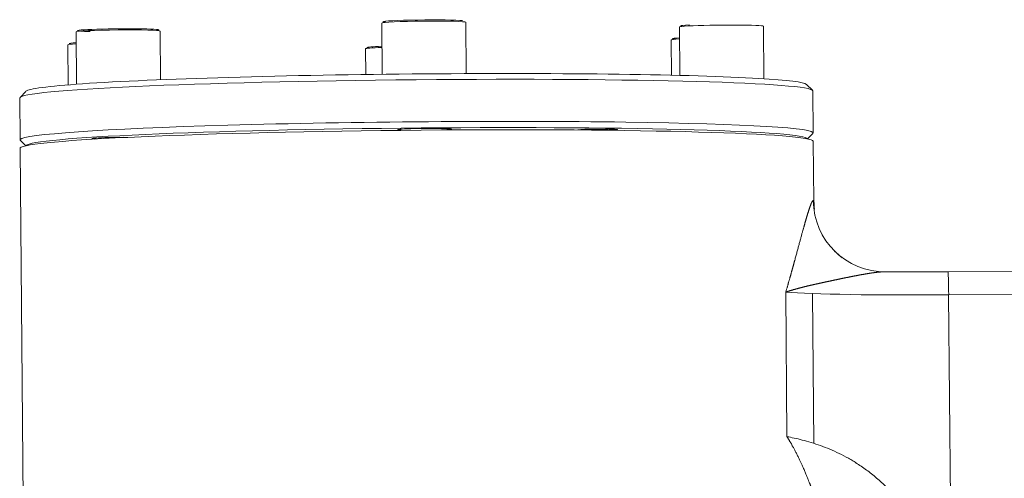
# Model space of a CAD drawing. Header units: millimetres. Extents: x -46 to 5160, y -5105 to -1541.
# Tile 77 of 104: x 4711 to 4724, y -4968 to -4962. Entities that reach past the tile are written whole.
import ezdxf

# ---------------------------------------------------------------- set-up
doc = ezdxf.new("R2010")
doc.units = ezdxf.units.MM
doc.header["$LTSCALE"] = 0.3175
doc.layers.add('1轮廓实线层', color=7, linetype='Continuous', lineweight=18)

# ---------------------------------------------------------------- blocks, each defined once
blk = doc.blocks.new('MR10C-1488')
at = {"layer": '1轮廓实线层'}
for p, q in [((7755.042, -4860.883), (7755.048, -4861.566)), ((7756.168, -4861.557), (7756.161, -4860.873)), ((7759.005, -4860.936), (7759.011, -4861.581)), ((7760.125, -4860.927), (7760.125, -4860.927)), ((7760.131, -4861.625), (7760.125, -4860.927)), ((7750.971, -4861.001), (7750.977, -4861.699)), ((7752.097, -4861.639), (7752.091, -4860.991)), ((7750.864, -4861.173), (7750.868, -4861.707)), ((7754.827, -4861.227), (7754.83, -4861.569)), ((7758.898, -4861.109), (7758.902, -4861.578)), ((7760.777, -4861.779), (7760.697, -4861.7)), ((7750.221, -4861.88), (7750.226, -4862.44)), ((7750.304, -4861.793), (7750.225, -4861.873)), ((7760.786, -4862.346), (7760.781, -4861.786)), ((7755.974, -4862.298), (7755.974, -4862.298)), ((7757.655, -4862.307), (7757.655, -4862.308)), ((7757.655, -4862.308), (7757.655, -4862.308)), ((7759.938, -4862.352), (7759.938, -4862.351)), ((7759.938, -4862.351), (7759.938, -4862.351)), ((7760.711, -4862.426), (7760.782, -4862.353)), ((7750.228, -4862.435), (7750.226, -4862.44)), ((7750.23, -4862.447), (7750.303, -4862.518)), ((7760.705, -4862.432), (7760.707, -4862.426)), ((7760.794, -4863.257), (7760.787, -4862.458)), ((7750.229, -4862.547), (7750.227, -4862.552)), ((7750.227, -4862.552), (7750.227, -4862.552)), ((7750.227, -4862.552), (7750.27, -4867.348)), ((7775.524, -4864.091), (7762.581, -4864.195)), ((7760.438, -4866.392), (7760.421, -4864.467)), ((7760.78, -4864.486), (7760.798, -4866.482)), ((7775.534, -4864.399), (7762.591, -4864.503)), ((7762.591, -4864.503), (7762.626, -4868.456))]:
    blk.add_line(p, q, dxfattribs=at)
for centre, major_axis, ratio, start_param, end_param in [((7751.531, -4860.98), (-0.544, -0.005), 0.036886, 2.760892, 6.283185), ((7755.602, -4860.878), (0.56, 0.005), 0.036886, 0.000053, 3.141542), ((7755.601, -4860.862), (-0.544, -0.005), 0.036886, 3.449719, 6.283185), ((7755.601, -4860.862), (-0.544, -0.005), 0.036886, 6.283185, 6.655027), ((7759.565, -4860.931), (0.56, 0.005), 0.036886, 2.466235, 3.141658), ((7759.565, -4860.916), (-0.544, -0.005), 0.036886, 5.607827, 6.283185), ((7759.565, -4860.916), (-0.544, -0.005), 0.036886, 0, 0.394746), ((7759.565, -4860.931), (0.56, 0.005), 0.036886, 0, 2.466234), ((7751.531, -4860.996), (0.56, 0.005), 0.036886, 0.000015, 3.141503), ((7751.531, -4860.98), (-0.544, -0.005), 0.036886, 6.283185, 7.098939), ((7759.458, -4861.104), (0.56, 0.005), 0.036886, 2.507795, 3.141581), ((7759.458, -4861.088), (-0.544, -0.005), 0.036886, 5.690623, 6.283185), ((7759.458, -4861.088), (-0.544, -0.005), 0.036886, 0, 0.366212), ((7751.424, -4861.168), (0.56, 0.005), 0.036886, 2.507763, 3.141581), ((7751.423, -4861.152), (-0.544, -0.005), 0.036886, 5.690491, 6.283185), ((7751.423, -4861.152), (-0.544, -0.005), 0.036886, 6.283185, 6.667526), ((7755.387, -4861.222), (0.56, 0.005), 0.036886, 2.228815, 3.141619), ((7755.387, -4861.206), (-0.544, -0.005), 0.036886, 5.393382, 6.283185), ((7755.387, -4861.206), (-0.544, -0.005), 0.036886, 0, 0.371841), ((7755.501, -4861.833), (5.28, 0.047), 0.036886, 0.000022, 3.141517), ((7755.501, -4861.753), (-5.2, -0.046), 0.036886, 4.688946, 5.736143), ((7755.501, -4861.753), (-5.2, -0.046), 0.036886, 3.641748, 4.688946), ((7755.501, -4861.753), (-5.2, -0.046), 0.036886, 3.178519, 3.641748), ((7755.501, -4861.753), (-5.2, -0.046), 0.036886, 5.736143, 6.246275), ((7755.506, -4862.393), (-5.28, -0.047), 0.036886, 3.1047, 6.259744), ((7755.507, -4862.473), (5.2, 0.046), 0.036886, 0, 3.118148), ((7755.507, -4862.505), (-5.28, -0.047), 0.036886, 3.141513, 6.25974), ((7751.543, -4862.419), (0.36, 0.003), 0.036886, 1.232998, 3.617468), ((7755.614, -4862.301), (0.36, 0.003), 0.036886, 0, 3.617466), ((7755.614, -4862.301), (0.36, 0.003), 0.036886, 5.807253, 6.259737), ((7757.919, -4862.305), (-0.264, -0.002), 0.036886, 2.187355, 6.259778), ((7755.506, -4862.393), (-5.28, -0.047), 0.036886, 6.283185, 6.320121), ((7761.747, -4863.238), (0.573, 0.77), 0.998138, 2.220175, 3.790971), ((7755.514, -4863.304), (-5.28, -0.047), 0.036886, 3.141585, 3.190229), ((7762.584, -4864.515), (0.003, -0.32), 0.023425, 1.607701, 3.141597), ((7762.647, -4864.414), (-2.4, -0.021), 0.036886, 0.383532, 1.547353)]:
    blk.add_ellipse(centre, major_axis=major_axis, ratio=ratio, start_param=start_param, end_param=end_param, dxfattribs=at)
for points, knots in [([(7760.421, -4864.467), (7760.423, -4864.461), (7760.426, -4864.45), (7760.431, -4864.434), (7760.436, -4864.418), (7760.441, -4864.402), (7760.445, -4864.387), (7760.45, -4864.371), (7760.454, -4864.357), (7760.458, -4864.342), (7760.462, -4864.327), (7760.467, -4864.313), (7760.471, -4864.299), (7760.474, -4864.286), (7760.478, -4864.272), (7760.482, -4864.259), (7760.486, -4864.246), (7760.489, -4864.234), (7760.493, -4864.221), (7760.496, -4864.209), (7760.499, -4864.197), (7760.502, -4864.186), (7760.506, -4864.174), (7760.509, -4864.163), (7760.512, -4864.153), (7760.514, -4864.142), (7760.517, -4864.132), (7760.52, -4864.122), (7760.523, -4864.112), (7760.525, -4864.103), (7760.528, -4864.094), (7760.53, -4864.085), (7760.532, -4864.076), (7760.535, -4864.068), (7760.537, -4864.059), (7760.539, -4864.052), (7760.543, -4864.037), (7760.549, -4864.015), (7760.557, -4863.987), (7760.564, -4863.96), (7760.571, -4863.933), (7760.578, -4863.907), (7760.585, -4863.881), (7760.592, -4863.856), (7760.599, -4863.832), (7760.605, -4863.808), (7760.612, -4863.785), (7760.618, -4863.762), (7760.624, -4863.74), (7760.63, -4863.718), (7760.635, -4863.697), (7760.641, -4863.677), (7760.646, -4863.66), (7760.65, -4863.646), (7760.653, -4863.635), (7760.656, -4863.624), (7760.659, -4863.613), (7760.662, -4863.602), (7760.665, -4863.592), (7760.668, -4863.581), (7760.671, -4863.571), (7760.674, -4863.561), (7760.676, -4863.551), (7760.679, -4863.541), (7760.682, -4863.532), (7760.685, -4863.522), (7760.687, -4863.513), (7760.69, -4863.504), (7760.693, -4863.495), (7760.695, -4863.486), (7760.698, -4863.478), (7760.7, -4863.469), (7760.703, -4863.461), (7760.705, -4863.453), (7760.708, -4863.445), (7760.71, -4863.437), (7760.712, -4863.429), (7760.715, -4863.422), (7760.717, -4863.414), (7760.719, -4863.407), (7760.722, -4863.4), (7760.724, -4863.393), (7760.726, -4863.386), (7760.728, -4863.38), (7760.73, -4863.374), (7760.732, -4863.367), (7760.734, -4863.361), (7760.736, -4863.355), (7760.738, -4863.349), (7760.74, -4863.344), (7760.742, -4863.338), (7760.744, -4863.333), (7760.745, -4863.328), (7760.747, -4863.323), (7760.749, -4863.318), (7760.751, -4863.313), (7760.752, -4863.309), (7760.754, -4863.305), (7760.756, -4863.3), (7760.757, -4863.296), (7760.759, -4863.293), (7760.76, -4863.289), (7760.762, -4863.285), (7760.763, -4863.282), (7760.764, -4863.279), (7760.766, -4863.276), (7760.767, -4863.273), (7760.768, -4863.27), (7760.77, -4863.267), (7760.771, -4863.265), (7760.772, -4863.262), (7760.773, -4863.26), (7760.775, -4863.258), (7760.776, -4863.257), (7760.777, -4863.255), (7760.778, -4863.253), (7760.779, -4863.252), (7760.78, -4863.251), (7760.781, -4863.25), (7760.782, -4863.249), (7760.783, -4863.248), (7760.783, -4863.248), (7760.784, -4863.247), (7760.785, -4863.247), (7760.786, -4863.247), (7760.786, -4863.247), (7760.787, -4863.247), (7760.788, -4863.248), (7760.788, -4863.248)], [0, 0, 0, 0, 0.009688, 0.019228, 0.028618, 0.037859, 0.046952, 0.055895, 0.064689, 0.073334, 0.08183, 0.090177, 0.098375, 0.106424, 0.114324, 0.122075, 0.129676, 0.137129, 0.144433, 0.151588, 0.158594, 0.165451, 0.172159, 0.178718, 0.185128, 0.191389, 0.197501, 0.203464, 0.209279, 0.214944, 0.220461, 0.225828, 0.231047, 0.236117, 0.241039, 0.245811, 0.250435, 0.267853, 0.285028, 0.301961, 0.318651, 0.335101, 0.35131, 0.367281, 0.383014, 0.398509, 0.41377, 0.428795, 0.443587, 0.458148, 0.472477, 0.486578, 0.500451, 0.508476, 0.516454, 0.524384, 0.532266, 0.540101, 0.54789, 0.555632, 0.563328, 0.570979, 0.578584, 0.586144, 0.59366, 0.601131, 0.608559, 0.615944, 0.623285, 0.630584, 0.637842, 0.645057, 0.652231, 0.659365, 0.666459, 0.673512, 0.680527, 0.687502, 0.694439, 0.701339, 0.708201, 0.715026, 0.721815, 0.728569, 0.735287, 0.74197, 0.74862, 0.755236, 0.761819, 0.76837, 0.774889, 0.781377, 0.787834, 0.794261, 0.80066, 0.807029, 0.813371, 0.819685, 0.825973, 0.832235, 0.838471, 0.844683, 0.850871, 0.857036, 0.863178, 0.869299, 0.875398, 0.881478, 0.887537, 0.893578, 0.899601, 0.905607, 0.911596, 0.917569, 0.923528, 0.929472, 0.935404, 0.941322, 0.947229, 0.953125, 0.959011, 0.964888, 0.970756, 0.976617, 0.982471, 0.988319, 0.994161, 1, 1, 1, 1]), ([(7761.755, -4864.197), (7761.754, -4864.197), (7761.752, -4864.197), (7761.748, -4864.197), (7761.744, -4864.197), (7761.741, -4864.197), (7761.737, -4864.197), (7761.733, -4864.197), (7761.729, -4864.197), (7761.725, -4864.197), (7761.721, -4864.197), (7761.717, -4864.197), (7761.713, -4864.197), (7761.709, -4864.197), (7761.704, -4864.197), (7761.7, -4864.198), (7761.696, -4864.198), (7761.691, -4864.198), (7761.687, -4864.198), (7761.682, -4864.199), (7761.677, -4864.199), (7761.673, -4864.199), (7761.668, -4864.2), (7761.663, -4864.2), (7761.658, -4864.201), (7761.653, -4864.201), (7761.648, -4864.202), (7761.643, -4864.202), (7761.638, -4864.203), (7761.633, -4864.203), (7761.628, -4864.204), (7761.623, -4864.204), (7761.618, -4864.205), (7761.612, -4864.206), (7761.607, -4864.206), (7761.601, -4864.207), (7761.596, -4864.208), (7761.59, -4864.209), (7761.585, -4864.209), (7761.579, -4864.21), (7761.573, -4864.211), (7761.568, -4864.212), (7761.562, -4864.212), (7761.556, -4864.213), (7761.55, -4864.214), (7761.544, -4864.215), (7761.538, -4864.216), (7761.532, -4864.217), (7761.526, -4864.218), (7761.52, -4864.219), (7761.514, -4864.22), (7761.508, -4864.221), (7761.501, -4864.222), (7761.495, -4864.223), (7761.489, -4864.224), (7761.482, -4864.225), (7761.476, -4864.226), (7761.469, -4864.227), (7761.463, -4864.229), (7761.456, -4864.23), (7761.449, -4864.231), (7761.443, -4864.232), (7761.436, -4864.233), (7761.429, -4864.234), (7761.422, -4864.236), (7761.416, -4864.237), (7761.409, -4864.238), (7761.402, -4864.239), (7761.395, -4864.241), (7761.388, -4864.242), (7761.381, -4864.243), (7761.374, -4864.245), (7761.366, -4864.246), (7761.359, -4864.248), (7761.352, -4864.249), (7761.345, -4864.25), (7761.337, -4864.252), (7761.33, -4864.253), (7761.323, -4864.255), (7761.315, -4864.256), (7761.308, -4864.257), (7761.301, -4864.259), (7761.293, -4864.26), (7761.285, -4864.262), (7761.278, -4864.263), (7761.27, -4864.265), (7761.263, -4864.267), (7761.255, -4864.268), (7761.247, -4864.27), (7761.24, -4864.271), (7761.232, -4864.273), (7761.224, -4864.274), (7761.216, -4864.276), (7761.208, -4864.278), (7761.201, -4864.279), (7761.193, -4864.281), (7761.185, -4864.282), (7761.177, -4864.284), (7761.169, -4864.286), (7761.161, -4864.287), (7761.153, -4864.289), (7761.145, -4864.291), (7761.137, -4864.292), (7761.129, -4864.294), (7761.121, -4864.296), (7761.112, -4864.298), (7761.104, -4864.299), (7761.096, -4864.301), (7761.088, -4864.303), (7761.08, -4864.304), (7761.071, -4864.306), (7761.063, -4864.308), (7761.055, -4864.31), (7761.047, -4864.312), (7761.038, -4864.313), (7761.03, -4864.315), (7761.022, -4864.317), (7761.013, -4864.319), (7761.005, -4864.32), (7760.997, -4864.322), (7760.989, -4864.324), (7760.982, -4864.325), (7760.976, -4864.327), (7760.97, -4864.328), (7760.964, -4864.329), (7760.958, -4864.33), (7760.952, -4864.332), (7760.945, -4864.333), (7760.939, -4864.335), (7760.932, -4864.336), (7760.926, -4864.337), (7760.919, -4864.339), (7760.912, -4864.34), (7760.905, -4864.342), (7760.899, -4864.343), (7760.892, -4864.345), (7760.885, -4864.346), (7760.878, -4864.348), (7760.87, -4864.349), (7760.863, -4864.351), (7760.856, -4864.353), (7760.849, -4864.354), (7760.841, -4864.356), (7760.834, -4864.357), (7760.826, -4864.359), (7760.819, -4864.361), (7760.811, -4864.362), (7760.804, -4864.364), (7760.796, -4864.366), (7760.788, -4864.368), (7760.781, -4864.369), (7760.773, -4864.371), (7760.765, -4864.373), (7760.757, -4864.375), (7760.749, -4864.377), (7760.741, -4864.379), (7760.733, -4864.38), (7760.725, -4864.382), (7760.717, -4864.384), (7760.709, -4864.386), (7760.701, -4864.388), (7760.693, -4864.39), (7760.685, -4864.392), (7760.677, -4864.394), (7760.669, -4864.396), (7760.66, -4864.398), (7760.652, -4864.4), (7760.644, -4864.402), (7760.636, -4864.404), (7760.628, -4864.407), (7760.62, -4864.409), (7760.611, -4864.411), (7760.603, -4864.413), (7760.595, -4864.415), (7760.587, -4864.417), (7760.579, -4864.42), (7760.57, -4864.422), (7760.562, -4864.424), (7760.554, -4864.426), (7760.546, -4864.429), (7760.538, -4864.431), (7760.53, -4864.433), (7760.522, -4864.435), (7760.514, -4864.438), (7760.506, -4864.44), (7760.498, -4864.442), (7760.49, -4864.445), (7760.482, -4864.447), (7760.474, -4864.45), (7760.467, -4864.452), (7760.459, -4864.454), (7760.451, -4864.457), (7760.444, -4864.459), (7760.436, -4864.462), (7760.429, -4864.464), (7760.424, -4864.466), (7760.421, -4864.467)], [0, 0, 0, 0, 0.002573, 0.005172, 0.007799, 0.010454, 0.013136, 0.015845, 0.018582, 0.021347, 0.024139, 0.026959, 0.029807, 0.032683, 0.035586, 0.038518, 0.041477, 0.044464, 0.047479, 0.050522, 0.053594, 0.056693, 0.05982, 0.062975, 0.066158, 0.06937, 0.072609, 0.075877, 0.079172, 0.082496, 0.085848, 0.089228, 0.092636, 0.096072, 0.099536, 0.103029, 0.106549, 0.110098, 0.113675, 0.117279, 0.120912, 0.124573, 0.128262, 0.13198, 0.135725, 0.139498, 0.143299, 0.147129, 0.150986, 0.154872, 0.158785, 0.162726, 0.166696, 0.170693, 0.174719, 0.178772, 0.182854, 0.186963, 0.1911, 0.195265, 0.199458, 0.203679, 0.207928, 0.212205, 0.21651, 0.220842, 0.225203, 0.229591, 0.234007, 0.238451, 0.242923, 0.247423, 0.25195, 0.256506, 0.261089, 0.2657, 0.270339, 0.275005, 0.279699, 0.284422, 0.289171, 0.293949, 0.298755, 0.303588, 0.308449, 0.313337, 0.318254, 0.323198, 0.32817, 0.33317, 0.338198, 0.343253, 0.348336, 0.353447, 0.358586, 0.363752, 0.368946, 0.374168, 0.379418, 0.384696, 0.390001, 0.395334, 0.400695, 0.406084, 0.4115, 0.416945, 0.422417, 0.427917, 0.433445, 0.439001, 0.444585, 0.450197, 0.455836, 0.461504, 0.467199, 0.472923, 0.478674, 0.484453, 0.490261, 0.496096, 0.501959, 0.5061, 0.51031, 0.514588, 0.518934, 0.523349, 0.527831, 0.532382, 0.537001, 0.541688, 0.546443, 0.551265, 0.556156, 0.561114, 0.566141, 0.571235, 0.576396, 0.581626, 0.586923, 0.592287, 0.597719, 0.603219, 0.608786, 0.614421, 0.620122, 0.625892, 0.631728, 0.637632, 0.643603, 0.649641, 0.655747, 0.661919, 0.668159, 0.674466, 0.68084, 0.687281, 0.693789, 0.700364, 0.707007, 0.713716, 0.720492, 0.727335, 0.734246, 0.741223, 0.748267, 0.755379, 0.762557, 0.769802, 0.777114, 0.784494, 0.79194, 0.799453, 0.807034, 0.814682, 0.822396, 0.830178, 0.838028, 0.845944, 0.853928, 0.861979, 0.870097, 0.878283, 0.886536, 0.894857, 0.903245, 0.911701, 0.920225, 0.928817, 0.937476, 0.946203, 0.954999, 0.963863, 0.972794, 0.981794, 0.990863, 1, 1, 1, 1]), ([(7762.474, -4864.195), (7762.428, -4864.196), (7762.228, -4864.197), (7761.971, -4864.198), (7761.775, -4864.196), (7761.724, -4864.196)], [0, 0, 0, 0, 0.178866, 0.784238, 1, 1, 1, 1]), ([(7760.438, -4866.392), (7760.468, -4866.397), (7760.5, -4866.403), (7760.568, -4866.418), (7760.604, -4866.426), (7760.68, -4866.446), (7760.719, -4866.457), (7760.8, -4866.482), (7760.841, -4866.496), (7760.924, -4866.526), (7760.966, -4866.542), (7761.05, -4866.577), (7761.092, -4866.596), (7761.175, -4866.636), (7761.216, -4866.657), (7761.276, -4866.691), (7761.297, -4866.703), (7761.326, -4866.721), (7761.341, -4866.73), (7761.358, -4866.741), (7761.367, -4866.746), (7761.371, -4866.749), (7761.373, -4866.75), (7761.374, -4866.751), (7761.375, -4866.751), (7761.375, -4866.752), (7761.375, -4866.752), (7761.375, -4866.752), (7761.375, -4866.752), (7761.375, -4866.752), (7761.422, -4866.782), (7761.468, -4866.814), (7761.559, -4866.883), (7761.604, -4866.919), (7761.693, -4866.996), (7761.736, -4867.036), (7761.822, -4867.12), (7761.864, -4867.164), (7761.945, -4867.257), (7761.985, -4867.305), (7762.062, -4867.406), (7762.099, -4867.458), (7762.171, -4867.566), (7762.205, -4867.623), (7762.272, -4867.739), (7762.304, -4867.8), (7762.335, -4867.862)], [0, 0, 0, 0, 0.0625, 0.0625, 0.125, 0.125, 0.1875, 0.1875, 0.25, 0.25, 0.3125, 0.3125, 0.375, 0.375, 0.4375, 0.4375, 0.46875, 0.46875, 0.484375, 0.492187, 0.496094, 0.498047, 0.499023, 0.499512, 0.499756, 0.499878, 0.499939, 0.499969, 0.499969, 0.5, 0.5, 0.5625, 0.5625, 0.625, 0.625, 0.6875, 0.6875, 0.75, 0.75, 0.8125, 0.8125, 0.875, 0.875, 0.9375, 0.9375, 1, 1, 1, 1]), ([(7760.802, -4867.145), (7760.802, -4867.145), (7760.802, -4867.145), (7760.801, -4867.144), (7760.801, -4867.144), (7760.8, -4867.143), (7760.8, -4867.142), (7760.799, -4867.142), (7760.798, -4867.141), (7760.798, -4867.14), (7760.797, -4867.139), (7760.797, -4867.138), (7760.796, -4867.137), (7760.795, -4867.136), (7760.795, -4867.135), (7760.794, -4867.134), (7760.794, -4867.133), (7760.793, -4867.132), (7760.792, -4867.131), (7760.792, -4867.13), (7760.791, -4867.129), (7760.79, -4867.127), (7760.789, -4867.126), (7760.789, -4867.125), (7760.788, -4867.123), (7760.787, -4867.122), (7760.786, -4867.12), (7760.786, -4867.119), (7760.785, -4867.117), (7760.784, -4867.116), (7760.783, -4867.114), (7760.783, -4867.112), (7760.782, -4867.111), (7760.781, -4867.109), (7760.78, -4867.107), (7760.779, -4867.105), (7760.778, -4867.104), (7760.777, -4867.102), (7760.777, -4867.1), (7760.776, -4867.098), (7760.775, -4867.096), (7760.774, -4867.094), (7760.773, -4867.091), (7760.772, -4867.089), (7760.771, -4867.087), (7760.77, -4867.085), (7760.769, -4867.083), (7760.768, -4867.08), (7760.767, -4867.078), (7760.766, -4867.076), (7760.765, -4867.073), (7760.764, -4867.071), (7760.763, -4867.068), (7760.762, -4867.066), (7760.761, -4867.063), (7760.76, -4867.06), (7760.759, -4867.058), (7760.758, -4867.055), (7760.756, -4867.052), (7760.755, -4867.049), (7760.754, -4867.047), (7760.753, -4867.044), (7760.752, -4867.041), (7760.751, -4867.038), (7760.749, -4867.035), (7760.748, -4867.032), (7760.747, -4867.029), (7760.742, -4867.017), (7760.733, -4866.995), (7760.719, -4866.96), (7760.703, -4866.921), (7760.685, -4866.877), (7760.668, -4866.837), (7760.653, -4866.801), (7760.638, -4866.769), (7760.623, -4866.735), (7760.605, -4866.697), (7760.585, -4866.656), (7760.567, -4866.621), (7760.553, -4866.593), (7760.543, -4866.573), (7760.533, -4866.555), (7760.523, -4866.537), (7760.514, -4866.52), (7760.505, -4866.504), (7760.497, -4866.489), (7760.489, -4866.475), (7760.481, -4866.462), (7760.474, -4866.45), (7760.467, -4866.439), (7760.461, -4866.429), (7760.456, -4866.42), (7760.451, -4866.411), (7760.446, -4866.404), (7760.442, -4866.398), (7760.44, -4866.394), (7760.438, -4866.392)], [0, 0, 0, 0, 0.003138, 0.006293, 0.009468, 0.01266, 0.015871, 0.019101, 0.02235, 0.025618, 0.028905, 0.032212, 0.035537, 0.038883, 0.042248, 0.045633, 0.049038, 0.052464, 0.055909, 0.059375, 0.062861, 0.066368, 0.069896, 0.073444, 0.077014, 0.080604, 0.084216, 0.087849, 0.091503, 0.095179, 0.098877, 0.102596, 0.106336, 0.110099, 0.113884, 0.11769, 0.121519, 0.12537, 0.129244, 0.13314, 0.137058, 0.140999, 0.144962, 0.148948, 0.152957, 0.156989, 0.161044, 0.165122, 0.169223, 0.173348, 0.177495, 0.181666, 0.18586, 0.190078, 0.194319, 0.198584, 0.202872, 0.207184, 0.21152, 0.21588, 0.220264, 0.224671, 0.229103, 0.233559, 0.238038, 0.242542, 0.247071, 0.251623, 0.294532, 0.340925, 0.39083, 0.44427, 0.501263, 0.534828, 0.571561, 0.611465, 0.654539, 0.700786, 0.750205, 0.773323, 0.795389, 0.816401, 0.836361, 0.855267, 0.87312, 0.88992, 0.905667, 0.920361, 0.934001, 0.946589, 0.958123, 0.968605, 0.978033, 0.986409, 0.993731, 1, 1, 1, 1])]:
    blk.add_open_spline(points, degree=3, knots=knots, dxfattribs=at)
for points, degree in [([(7760.803, -4863.361), (7760.799, -4863.326), (7760.798, -4863.291), (7760.798, -4863.255)], 3), ([(7761.174, -4864.008), (7761.138, -4863.982), (7761.104, -4863.952), (7761.072, -4863.92)], 3), ([(7762.581, -4864.195), (7762.474, -4864.195)], 1)]:
    blk.add_open_spline(points, degree=degree, dxfattribs=at)

msp = doc.modelspace()

# ---------------------------------------------------------------- block references
msp.add_blockref('MR10C-1488', (-3039.52709, -100.95006))

doc.saveas('drawing.dxf')
